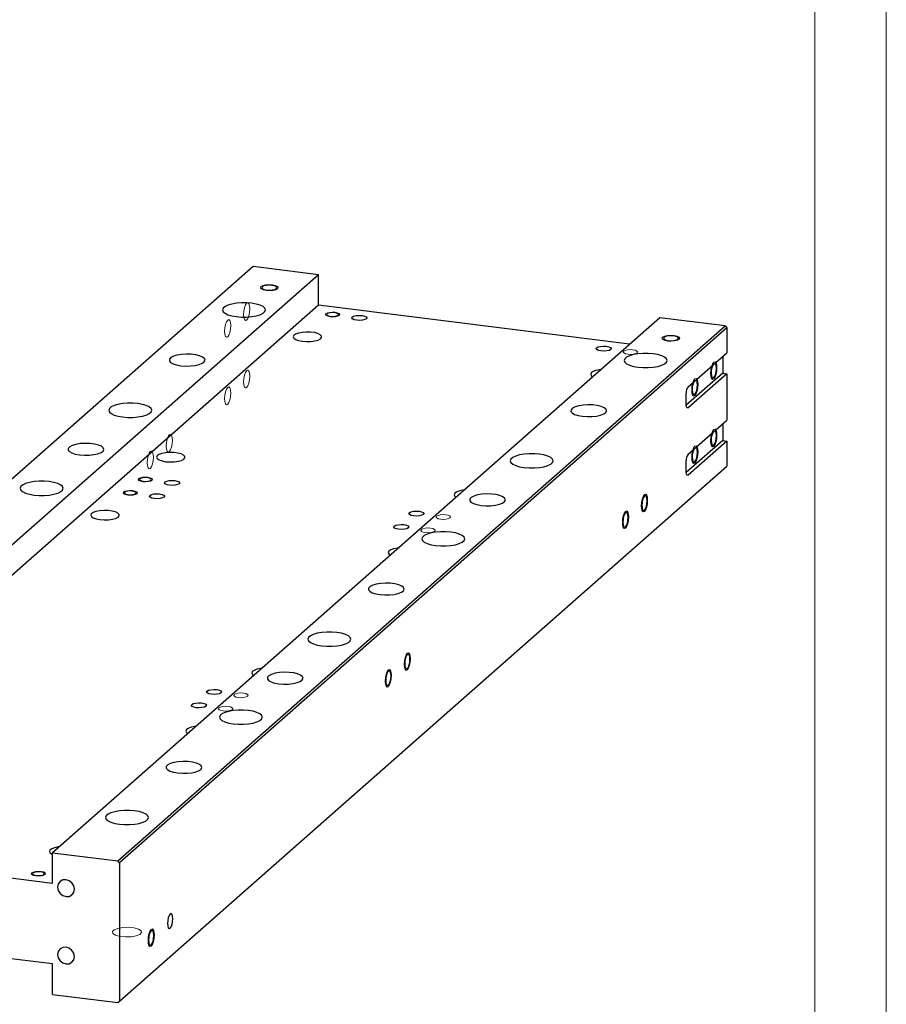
# Model space of a CAD drawing. Header units: millimetres. Extents: x 0 to 297, y 0 to 210.
# Tile 8 of 9: x 236 to 297, y 53 to 122. Entities that reach past the tile are written whole.
import ezdxf

# ---------------------------------------------------------------- set-up
doc = ezdxf.new("R2010")
doc.units = ezdxf.units.MM

msp = doc.modelspace()

# ---------------------------------------------------------------- linework, layer by layer
at = {"color": 7, "linetype": 'Continuous', "lineweight": 18}
for p, q in [((297, 210), (297, 0)), ((292, 205), (292, 5))]:
    msp.add_line(p, q, dxfattribs=at)
at = {"color": 7, "linetype": 'Continuous', "lineweight": 25}
for p, q in [((252.757, 104.297), (210.331, 66.881)), ((257.317, 103.723), (252.757, 104.297)), ((257.317, 103.723), (214.891, 66.306)), ((257.317, 101.601), (257.317, 103.723)), ((257.317, 101.601), (214.891, 64.185)), ((279.066, 98.861), (257.317, 101.601)), ((281.17, 100.718), (238.744, 63.301)), ((285.73, 100.143), (281.17, 100.718)), ((243.304, 62.726), (285.73, 100.143)), ((285.847, 100.01), (243.421, 62.594)), ((285.73, 100.143), (285.847, 100.01)), ((285.847, 100.01), (285.847, 98.266)), ((283.152, 95.889), (285.847, 98.266)), ((285.567, 98.019), (285.567, 96.84)), ((285.567, 96.84), (283.022, 94.596)), ((285.847, 96.805), (283.152, 94.427)), ((285.567, 96.84), (285.847, 96.805)), ((285.847, 96.805), (285.847, 93.552)), ((283.019, 94.664), (283.019, 95.418)), ((283.152, 91.175), (285.847, 93.552)), ((285.567, 93.305), (285.567, 92.126)), ((285.567, 92.126), (283.022, 89.882)), ((285.847, 92.091), (283.152, 89.713)), ((285.567, 92.126), (285.847, 92.091)), ((285.847, 92.091), (285.847, 90.347)), ((243.421, 52.93), (285.847, 90.347)), ((283.019, 89.95), (283.019, 90.704)), ((214.891, 64.185), (238.744, 61.18)), ((238.744, 61.18), (238.744, 63.301)), ((238.744, 63.301), (243.304, 62.726)), ((243.421, 62.594), (243.304, 62.726)), ((243.421, 62.594), (243.421, 52.93)), ((238.744, 55.523), (214.891, 58.528)), ((238.744, 53.401), (238.744, 55.523)), ((238.744, 53.401), (243.304, 52.827)), ((243.304, 52.827), (243.421, 52.93))]:
    msp.add_line(p, q, dxfattribs=at)
at = {"color": 1, "linetype": 'Continuous', "lineweight": 25}
for p, q in [((283.064, 94.438), (283.152, 94.427)), ((283.064, 89.724), (283.152, 89.713))]:
    msp.add_line(p, q, dxfattribs=at)
at = {"color": 7, "linetype": 'Continuous', "lineweight": 18, "flags": 128}
for points in [[(253.666, 102.624), (253.459, 102.667), (253.317, 102.733), (253.262, 102.812), (253.302, 102.892), (253.431, 102.961), (253.63, 103.009), (253.867, 103.027), (254.108, 103.014), (254.315, 102.971), (254.456, 102.904), (254.511, 102.825), (254.471, 102.745), (254.342, 102.676), (254.144, 102.629), (253.906, 102.61), (253.666, 102.624)], [(252.081, 100.943), (252.098, 100.733), (252.146, 100.584), (252.217, 100.519), (252.302, 100.549), (252.387, 100.668), (252.458, 100.859), (252.506, 101.093), (252.523, 101.333), (252.506, 101.544), (252.458, 101.693), (252.387, 101.757), (252.302, 101.728), (252.217, 101.608), (252.146, 101.417), (252.098, 101.184), (252.081, 100.943)], [(250.755, 99.774), (250.772, 99.563), (250.82, 99.415), (250.892, 99.35), (250.976, 99.38), (251.061, 99.499), (251.132, 99.69), (251.18, 99.924), (251.197, 100.164), (251.18, 100.375), (251.132, 100.523), (251.061, 100.588), (250.976, 100.558), (250.892, 100.439), (250.82, 100.248), (250.772, 100.014), (250.755, 99.774)], [(258.13, 100.786), (257.965, 100.821), (257.851, 100.874), (257.807, 100.937), (257.839, 101.001), (257.942, 101.056), (258.101, 101.094), (258.291, 101.109), (258.484, 101.098), (258.649, 101.064), (258.763, 101.011), (258.807, 100.947), (258.775, 100.883), (258.671, 100.828), (258.513, 100.79), (258.323, 100.776), (258.13, 100.786)], [(281.728, 99.088), (281.521, 99.131), (281.38, 99.197), (281.324, 99.277), (281.365, 99.357), (281.494, 99.426), (281.692, 99.473), (281.93, 99.491), (282.17, 99.478), (282.377, 99.435), (282.519, 99.369), (282.574, 99.29), (282.534, 99.209), (282.405, 99.141), (282.206, 99.093), (281.969, 99.075), (281.728, 99.088)], [(278.943, 98.164), (278.778, 98.199), (278.664, 98.251), (278.62, 98.315), (278.652, 98.379), (278.755, 98.434), (278.914, 98.472), (279.104, 98.487), (279.297, 98.476), (279.462, 98.442), (279.576, 98.389), (279.62, 98.325), (279.588, 98.261), (279.484, 98.206), (279.326, 98.168), (279.136, 98.153), (278.943, 98.164)], [(285.169, 97.22), (285.152, 96.98), (285.104, 96.746), (285.033, 96.555), (284.948, 96.436), (284.863, 96.406), (284.792, 96.471), (284.744, 96.62), (284.727, 96.83), (284.744, 97.071), (284.792, 97.304), (284.863, 97.495), (284.948, 97.615), (285.033, 97.644), (285.104, 97.58), (285.152, 97.431), (285.169, 97.22)], [(252.081, 96.229), (252.098, 96.019), (252.146, 95.87), (252.217, 95.805), (252.302, 95.835), (252.387, 95.954), (252.458, 96.145), (252.506, 96.379), (252.523, 96.619), (252.506, 96.83), (252.458, 96.979), (252.387, 97.043), (252.302, 97.013), (252.217, 96.894), (252.146, 96.703), (252.098, 96.47), (252.081, 96.229)], [(283.843, 96.051), (283.826, 95.811), (283.778, 95.577), (283.707, 95.386), (283.622, 95.267), (283.538, 95.237), (283.466, 95.302), (283.418, 95.45), (283.401, 95.661), (283.418, 95.901), (283.466, 96.135), (283.538, 96.326), (283.622, 96.445), (283.707, 96.475), (283.778, 96.41), (283.826, 96.262), (283.843, 96.051)], [(250.755, 95.06), (250.772, 94.849), (250.82, 94.701), (250.892, 94.636), (250.976, 94.666), (251.061, 94.785), (251.132, 94.976), (251.18, 95.21), (251.197, 95.45), (251.18, 95.661), (251.132, 95.809), (251.061, 95.874), (250.976, 95.844), (250.892, 95.725), (250.82, 95.534), (250.772, 95.3), (250.755, 95.06)], [(246.674, 91.744), (246.691, 91.533), (246.739, 91.384), (246.81, 91.319), (246.895, 91.349), (246.979, 91.469), (247.051, 91.66), (247.099, 91.893), (247.116, 92.133), (247.099, 92.344), (247.051, 92.493), (246.979, 92.557), (246.895, 92.528), (246.81, 92.408), (246.739, 92.217), (246.691, 91.984), (246.674, 91.744)], [(285.169, 92.506), (285.152, 92.266), (285.104, 92.032), (285.033, 91.841), (284.948, 91.722), (284.863, 91.692), (284.792, 91.757), (284.744, 91.906), (284.727, 92.116), (284.744, 92.357), (284.792, 92.59), (284.863, 92.781), (284.948, 92.9), (285.033, 92.93), (285.104, 92.866), (285.152, 92.717), (285.169, 92.506)], [(283.843, 91.337), (283.826, 91.097), (283.778, 90.863), (283.707, 90.672), (283.622, 90.553), (283.538, 90.523), (283.466, 90.588), (283.418, 90.736), (283.401, 90.947), (283.418, 91.187), (283.466, 91.421), (283.538, 91.612), (283.622, 91.731), (283.707, 91.761), (283.778, 91.696), (283.826, 91.548), (283.843, 91.337)], [(245.348, 90.574), (245.365, 90.364), (245.413, 90.215), (245.485, 90.15), (245.569, 90.18), (245.654, 90.299), (245.725, 90.49), (245.773, 90.724), (245.79, 90.964), (245.773, 91.175), (245.725, 91.324), (245.654, 91.388), (245.569, 91.358), (245.485, 91.239), (245.413, 91.048), (245.365, 90.815), (245.348, 90.574)], [(245.049, 89.25), (244.883, 89.284), (244.77, 89.337), (244.726, 89.4), (244.758, 89.464), (244.861, 89.52), (245.02, 89.557), (245.21, 89.572), (245.402, 89.561), (245.568, 89.527), (245.681, 89.474), (245.725, 89.411), (245.693, 89.347), (245.59, 89.291), (245.431, 89.254), (245.241, 89.239), (245.049, 89.25)], [(243.988, 88.314), (243.823, 88.349), (243.709, 88.401), (243.665, 88.465), (243.697, 88.529), (243.8, 88.584), (243.959, 88.622), (244.149, 88.637), (244.342, 88.626), (244.507, 88.592), (244.621, 88.539), (244.665, 88.475), (244.633, 88.411), (244.529, 88.356), (244.371, 88.318), (244.18, 88.303), (243.988, 88.314)], [(280.323, 87.95), (280.306, 87.709), (280.258, 87.476), (280.187, 87.285), (280.102, 87.165), (280.018, 87.136), (279.946, 87.2), (279.898, 87.349), (279.881, 87.56), (279.898, 87.8), (279.946, 88.034), (280.018, 88.225), (280.102, 88.344), (280.187, 88.374), (280.258, 88.309), (280.306, 88.16), (280.323, 87.95)], [(265.862, 86.627), (265.696, 86.662), (265.583, 86.715), (265.539, 86.778), (265.571, 86.842), (265.674, 86.897), (265.833, 86.935), (266.023, 86.95), (266.215, 86.939), (266.381, 86.905), (266.494, 86.852), (266.538, 86.788), (266.506, 86.724), (266.403, 86.669), (266.244, 86.631), (266.054, 86.617), (265.862, 86.627)], [(278.997, 86.78), (278.98, 86.54), (278.933, 86.307), (278.861, 86.116), (278.776, 85.996), (278.692, 85.966), (278.62, 86.031), (278.572, 86.18), (278.555, 86.391), (278.572, 86.631), (278.62, 86.864), (278.692, 87.055), (278.776, 87.175), (278.861, 87.204), (278.933, 87.14), (278.98, 86.991), (278.997, 86.78)], [(264.801, 85.692), (264.635, 85.726), (264.522, 85.779), (264.478, 85.843), (264.51, 85.907), (264.613, 85.962), (264.772, 86), (264.962, 86.014), (265.155, 86.004), (265.32, 85.969), (265.433, 85.916), (265.478, 85.853), (265.445, 85.789), (265.342, 85.734), (265.183, 85.696), (264.993, 85.681), (264.801, 85.692)], [(263.75, 76.869), (263.733, 76.629), (263.686, 76.396), (263.614, 76.205), (263.529, 76.085), (263.445, 76.055), (263.373, 76.12), (263.325, 76.269), (263.308, 76.48), (263.325, 76.72), (263.373, 76.953), (263.445, 77.144), (263.529, 77.264), (263.614, 77.293), (263.686, 77.229), (263.733, 77.08), (263.75, 76.869)], [(262.424, 75.7), (262.408, 75.46), (262.36, 75.226), (262.288, 75.035), (262.203, 74.916), (262.119, 74.886), (262.047, 74.951), (261.999, 75.1), (261.983, 75.31), (261.999, 75.551), (262.047, 75.784), (262.119, 75.975), (262.203, 76.094), (262.288, 76.124), (262.36, 76.06), (262.408, 75.911), (262.424, 75.7)], [(251.72, 74.155), (251.554, 74.19), (251.441, 74.243), (251.397, 74.306), (251.429, 74.37), (251.532, 74.425), (251.691, 74.463), (251.881, 74.478), (252.073, 74.467), (252.239, 74.433), (252.352, 74.38), (252.396, 74.316), (252.364, 74.252), (252.261, 74.197), (252.102, 74.159), (251.912, 74.144), (251.72, 74.155)], [(250.659, 73.22), (250.493, 73.254), (250.38, 73.307), (250.336, 73.37), (250.368, 73.435), (250.471, 73.49), (250.63, 73.528), (250.82, 73.542), (251.012, 73.532), (251.178, 73.497), (251.291, 73.444), (251.335, 73.381), (251.303, 73.317), (251.2, 73.262), (251.041, 73.224), (250.851, 73.209), (250.659, 73.22)], [(237.577, 61.683), (237.412, 61.717), (237.298, 61.77), (237.254, 61.834), (237.286, 61.898), (237.39, 61.953), (237.548, 61.991), (237.739, 62.005), (237.931, 61.995), (238.096, 61.96), (238.21, 61.907), (238.254, 61.844), (238.222, 61.78), (238.119, 61.725), (237.96, 61.687), (237.77, 61.672), (237.577, 61.683)], [(244.926, 57.846), (244.741, 57.964), (244.434, 58.05), (244.052, 58.09), (243.654, 58.078), (243.299, 58.016), (243.043, 57.914), (242.923, 57.787), (242.959, 57.654), (243.144, 57.536), (243.45, 57.45), (243.832, 57.411), (244.23, 57.422), (244.585, 57.484), (244.842, 57.586), (244.961, 57.714), (244.926, 57.846)], [(245.852, 57.549), (245.835, 57.308), (245.787, 57.075), (245.715, 56.884), (245.631, 56.764), (245.546, 56.735), (245.474, 56.799), (245.427, 56.948), (245.41, 57.159), (245.427, 57.399), (245.474, 57.633), (245.546, 57.824), (245.631, 57.943), (245.715, 57.973), (245.787, 57.908), (245.835, 57.759), (245.852, 57.549)]]:
    msp.add_lwpolyline(points, dxfattribs=at)
at = {"color": 7, "linetype": 'Continuous', "lineweight": 25, "flags": 128}
for points in [[(253.701, 102.655), (253.903, 102.644), (254.103, 102.659), (254.269, 102.699), (254.378, 102.757), (254.411, 102.824), (254.365, 102.891), (254.246, 102.946), (254.072, 102.982), (253.87, 102.994), (253.671, 102.978), (253.504, 102.938), (253.396, 102.881), (253.362, 102.813), (253.408, 102.747), (253.527, 102.691), (253.701, 102.655)], [(252.649, 101.727), (252.298, 101.756), (251.936, 101.756), (251.585, 101.727), (251.265, 101.671), (250.995, 101.591), (250.79, 101.492), (250.662, 101.379), (250.619, 101.259), (250.663, 101.139), (250.792, 101.027), (250.997, 100.928), (251.268, 100.848), (251.589, 100.792), (251.94, 100.763), (252.301, 100.763), (252.652, 100.792), (252.972, 100.848), (253.243, 100.929), (253.448, 101.028), (253.576, 101.141), (253.619, 101.26), (253.575, 101.38), (253.446, 101.493), (253.241, 101.592), (252.97, 101.671), (252.649, 101.727)], [(258.161, 100.814), (258.32, 100.805), (258.477, 100.817), (258.608, 100.848), (258.693, 100.894), (258.719, 100.947), (258.683, 100.999), (258.589, 101.042), (258.453, 101.071), (258.294, 101.08), (258.137, 101.068), (258.006, 101.036), (257.921, 100.991), (257.895, 100.938), (257.931, 100.886), (258.025, 100.842), (258.161, 100.814)], [(260.669, 100.645), (260.56, 100.587), (260.394, 100.547), (260.194, 100.532), (259.992, 100.543), (259.818, 100.579), (259.699, 100.635), (259.653, 100.701), (259.687, 100.768), (259.795, 100.826), (259.962, 100.866), (260.161, 100.881), (260.363, 100.87), (260.537, 100.834), (260.656, 100.779), (260.703, 100.712), (260.669, 100.645)], [(256.195, 99.07), (256.486, 99.049), (256.783, 99.058), (257.059, 99.095), (257.29, 99.158), (257.455, 99.241), (257.539, 99.337), (257.535, 99.436), (257.444, 99.53), (257.273, 99.612), (257.038, 99.673), (256.759, 99.708), (256.461, 99.714), (256.171, 99.691), (255.915, 99.64), (255.715, 99.566), (255.589, 99.476), (255.549, 99.378), (255.597, 99.28), (255.729, 99.191), (255.935, 99.119), (256.195, 99.07)], [(281.764, 99.119), (281.966, 99.108), (282.165, 99.124), (282.332, 99.163), (282.44, 99.221), (282.474, 99.289), (282.428, 99.355), (282.309, 99.411), (282.135, 99.447), (281.933, 99.458), (281.733, 99.443), (281.566, 99.403), (281.458, 99.345), (281.424, 99.278), (281.471, 99.211), (281.59, 99.156), (281.764, 99.119)], [(277.74, 98.494), (277.632, 98.436), (277.465, 98.396), (277.266, 98.381), (277.063, 98.392), (276.89, 98.428), (276.771, 98.484), (276.724, 98.55), (276.758, 98.618), (276.866, 98.676), (277.033, 98.715), (277.233, 98.731), (277.435, 98.719), (277.609, 98.683), (277.728, 98.628), (277.774, 98.561), (277.74, 98.494)], [(247.7, 97.362), (248.031, 97.337), (248.371, 97.342), (248.694, 97.378), (248.976, 97.442), (249.196, 97.528), (249.338, 97.631), (249.391, 97.744), (249.352, 97.856), (249.222, 97.961), (249.013, 98.051), (248.739, 98.118), (248.42, 98.158), (248.081, 98.168), (247.746, 98.147), (247.441, 98.097), (247.188, 98.021), (247.005, 97.925), (246.907, 97.817), (246.9, 97.703), (246.985, 97.593), (247.156, 97.495), (247.4, 97.416), (247.7, 97.362)], [(279.651, 97.256), (280.002, 97.228), (280.364, 97.228), (280.715, 97.257), (281.035, 97.313), (281.305, 97.393), (281.51, 97.492), (281.638, 97.605), (281.681, 97.725), (281.637, 97.844), (281.509, 97.957), (281.303, 98.056), (281.032, 98.136), (280.712, 98.192), (280.361, 98.221), (279.999, 98.22), (279.648, 98.191), (279.328, 98.135), (279.057, 98.055), (278.852, 97.956), (278.725, 97.843), (278.681, 97.724), (278.725, 97.604), (278.854, 97.491), (279.06, 97.392), (279.331, 97.312), (279.651, 97.256)], [(284.762, 96.862), (284.777, 96.685), (284.817, 96.56), (284.877, 96.505), (284.948, 96.53), (285.019, 96.631), (285.079, 96.791), (285.12, 96.987), (285.134, 97.189), (285.12, 97.366), (285.079, 97.491), (285.027, 97.543)], [(277.046, 97.081), (276.966, 97.071), (276.709, 97.02), (276.51, 96.946), (276.384, 96.856), (276.343, 96.758), (276.391, 96.66), (276.489, 96.589)], [(283.437, 95.692), (283.451, 95.515), (283.491, 95.39), (283.551, 95.336), (283.622, 95.361), (283.693, 95.461), (283.753, 95.622), (283.794, 95.818), (283.808, 96.02), (283.794, 96.197), (283.753, 96.322), (283.701, 96.374)], [(243.634, 93.776), (243.985, 93.748), (244.346, 93.748), (244.697, 93.777), (245.017, 93.833), (245.288, 93.913), (245.493, 94.012), (245.621, 94.125), (245.664, 94.245), (245.62, 94.364), (245.491, 94.477), (245.286, 94.576), (245.015, 94.656), (244.694, 94.712), (244.343, 94.74), (243.982, 94.74), (243.631, 94.711), (243.311, 94.655), (243.04, 94.575), (242.835, 94.476), (242.707, 94.363), (242.664, 94.243), (242.708, 94.124), (242.837, 94.011), (243.042, 93.912), (243.313, 93.832), (243.634, 93.776)], [(275.762, 93.827), (276.094, 93.801), (276.434, 93.807), (276.757, 93.843), (277.039, 93.906), (277.259, 93.993), (277.401, 94.096), (277.454, 94.208), (277.414, 94.321), (277.285, 94.426), (277.075, 94.515), (276.801, 94.582), (276.483, 94.622), (276.143, 94.632), (275.809, 94.612), (275.504, 94.561), (275.25, 94.486), (275.068, 94.39), (274.969, 94.281), (274.962, 94.168), (275.048, 94.058), (275.219, 93.96), (275.463, 93.881), (275.762, 93.827)], [(283.152, 94.427), (283.126, 94.411), (283.101, 94.41), (283.078, 94.422), (283.058, 94.448), (283.041, 94.487), (283.029, 94.538), (283.021, 94.597), (283.019, 94.664)], [(284.762, 92.148), (284.777, 91.971), (284.817, 91.845), (284.877, 91.791), (284.948, 91.816), (285.019, 91.917), (285.079, 92.077), (285.12, 92.273), (285.134, 92.475), (285.12, 92.652), (285.079, 92.777), (285.027, 92.829)], [(240.628, 91.126), (240.96, 91.101), (241.3, 91.106), (241.623, 91.142), (241.905, 91.206), (242.125, 91.292), (242.267, 91.395), (242.32, 91.507), (242.281, 91.62), (242.151, 91.725), (241.942, 91.815), (241.667, 91.882), (241.349, 91.922), (241.01, 91.932), (240.675, 91.911), (240.37, 91.861), (240.117, 91.785), (239.934, 91.689), (239.836, 91.581), (239.829, 91.467), (239.914, 91.357), (240.085, 91.259), (240.329, 91.18), (240.628, 91.126)], [(283.437, 90.978), (283.451, 90.801), (283.491, 90.676), (283.551, 90.622), (283.622, 90.647), (283.693, 90.747), (283.753, 90.908), (283.794, 91.104), (283.808, 91.306), (283.794, 91.483), (283.753, 91.608), (283.701, 91.66)], [(246.649, 90.651), (246.94, 90.631), (247.237, 90.639), (247.513, 90.677), (247.744, 90.74), (247.909, 90.822), (247.993, 90.918), (247.989, 91.017), (247.898, 91.112), (247.727, 91.193), (247.492, 91.254), (247.213, 91.289), (246.915, 91.295), (246.626, 91.272), (246.369, 91.221), (246.169, 91.148), (246.043, 91.058), (246.003, 90.959), (246.051, 90.861), (246.184, 90.772), (246.389, 90.7), (246.649, 90.651)], [(272.757, 91.176), (272.406, 91.205), (272.044, 91.205), (271.693, 91.176), (271.373, 91.12), (271.103, 91.04), (270.897, 90.94), (270.77, 90.828), (270.726, 90.708), (270.77, 90.588), (270.899, 90.476), (271.105, 90.377), (271.376, 90.297), (271.696, 90.241), (272.047, 90.212), (272.409, 90.212), (272.76, 90.241), (273.08, 90.297), (273.35, 90.377), (273.555, 90.477), (273.683, 90.589), (273.726, 90.709), (273.682, 90.829), (273.554, 90.941), (273.348, 91.04), (273.077, 91.12), (272.757, 91.176)], [(245.08, 89.277), (245.238, 89.268), (245.395, 89.28), (245.526, 89.311), (245.611, 89.357), (245.638, 89.41), (245.601, 89.462), (245.508, 89.506), (245.371, 89.534), (245.213, 89.543), (245.056, 89.531), (244.925, 89.5), (244.84, 89.454), (244.813, 89.401), (244.85, 89.349), (244.943, 89.305), (245.08, 89.277)], [(283.152, 89.713), (283.126, 89.697), (283.101, 89.696), (283.078, 89.708), (283.058, 89.734), (283.041, 89.773), (283.029, 89.824), (283.021, 89.883), (283.019, 89.95)], [(238.507, 89.255), (238.156, 89.284), (237.794, 89.284), (237.443, 89.255), (237.123, 89.199), (236.853, 89.119), (236.648, 89.019), (236.52, 88.907), (236.477, 88.787), (236.521, 88.667), (236.649, 88.555), (236.855, 88.455), (237.126, 88.376), (237.446, 88.32), (237.798, 88.291), (238.159, 88.291), (238.51, 88.32), (238.83, 88.376), (239.101, 88.456), (239.306, 88.556), (239.434, 88.668), (239.477, 88.788), (239.433, 88.908), (239.304, 89.02), (239.098, 89.119), (238.828, 89.199), (238.507, 89.255)], [(247.587, 89.108), (247.479, 89.05), (247.312, 89.01), (247.113, 88.995), (246.911, 89.006), (246.737, 89.042), (246.618, 89.098), (246.572, 89.164), (246.605, 89.232), (246.714, 89.29), (246.88, 89.329), (247.08, 89.345), (247.282, 89.333), (247.456, 89.297), (247.575, 89.242), (247.621, 89.175), (247.587, 89.108)], [(244.019, 88.341), (244.178, 88.333), (244.335, 88.345), (244.465, 88.376), (244.551, 88.421), (244.577, 88.474), (244.541, 88.527), (244.447, 88.57), (244.311, 88.599), (244.152, 88.607), (243.995, 88.595), (243.864, 88.564), (243.779, 88.519), (243.753, 88.466), (243.789, 88.413), (243.882, 88.37), (244.019, 88.341)], [(246.527, 88.172), (246.418, 88.115), (246.252, 88.075), (246.052, 88.059), (245.85, 88.071), (245.676, 88.107), (245.557, 88.162), (245.511, 88.229), (245.545, 88.296), (245.653, 88.354), (245.82, 88.394), (246.019, 88.409), (246.221, 88.398), (246.395, 88.362), (246.514, 88.306), (246.56, 88.24), (246.527, 88.172)], [(267.5, 88.662), (267.42, 88.652), (267.164, 88.601), (266.964, 88.528), (266.838, 88.438), (266.797, 88.339), (266.845, 88.241), (266.943, 88.17)], [(268.691, 87.59), (269.023, 87.565), (269.363, 87.571), (269.686, 87.607), (269.968, 87.67), (270.188, 87.757), (270.33, 87.86), (270.383, 87.972), (270.343, 88.085), (270.214, 88.19), (270.004, 88.279), (269.73, 88.346), (269.411, 88.386), (269.072, 88.396), (268.738, 88.376), (268.432, 88.325), (268.179, 88.25), (267.996, 88.154), (267.898, 88.045), (267.891, 87.932), (267.977, 87.822), (268.148, 87.724), (268.392, 87.645), (268.691, 87.59)], [(280.288, 87.918), (280.274, 88.095), (280.233, 88.22), (280.173, 88.275), (280.102, 88.25), (280.031, 88.149), (279.971, 87.989), (279.931, 87.793), (279.917, 87.591), (279.931, 87.414), (279.971, 87.289), (280.031, 87.235), (280.102, 87.26), (280.173, 87.36), (280.233, 87.52), (280.274, 87.717), (280.288, 87.918)], [(242.053, 86.598), (242.344, 86.577), (242.641, 86.586), (242.917, 86.623), (243.148, 86.686), (243.313, 86.769), (243.397, 86.864), (243.393, 86.964), (243.302, 87.058), (243.131, 87.14), (242.895, 87.201), (242.617, 87.236), (242.319, 87.242), (242.029, 87.219), (241.773, 87.168), (241.573, 87.094), (241.447, 87.004), (241.406, 86.906), (241.455, 86.808), (241.587, 86.719), (241.793, 86.647), (242.053, 86.598)], [(264.659, 86.957), (264.55, 86.899), (264.384, 86.859), (264.184, 86.844), (263.982, 86.855), (263.808, 86.891), (263.689, 86.947), (263.643, 87.013), (263.677, 87.081), (263.785, 87.139), (263.952, 87.178), (264.151, 87.194), (264.353, 87.183), (264.527, 87.147), (264.646, 87.091), (264.692, 87.024), (264.659, 86.957)], [(278.962, 86.749), (278.948, 86.926), (278.908, 87.051), (278.847, 87.105), (278.776, 87.08), (278.705, 86.98), (278.645, 86.82), (278.605, 86.624), (278.591, 86.422), (278.605, 86.245), (278.645, 86.12), (278.705, 86.066), (278.776, 86.09), (278.847, 86.191), (278.908, 86.351), (278.948, 86.547), (278.962, 86.749)], [(263.598, 86.022), (263.49, 85.964), (263.323, 85.924), (263.123, 85.909), (262.921, 85.92), (262.748, 85.956), (262.628, 86.012), (262.582, 86.078), (262.616, 86.145), (262.724, 86.203), (262.891, 86.243), (263.091, 86.258), (263.293, 86.247), (263.466, 86.211), (263.585, 86.156), (263.632, 86.089), (263.598, 86.022)], [(265.509, 84.784), (265.86, 84.755), (266.222, 84.756), (266.573, 84.785), (266.893, 84.841), (267.163, 84.921), (267.368, 85.02), (267.496, 85.133), (267.539, 85.252), (267.495, 85.372), (267.367, 85.485), (267.161, 85.584), (266.89, 85.664), (266.57, 85.72), (266.218, 85.748), (265.857, 85.748), (265.506, 85.719), (265.186, 85.663), (264.915, 85.583), (264.71, 85.484), (264.582, 85.371), (264.539, 85.251), (264.583, 85.132), (264.712, 85.019), (264.918, 84.92), (265.189, 84.84), (265.509, 84.784)], [(262.904, 84.608), (262.824, 84.599), (262.567, 84.548), (262.367, 84.474), (262.241, 84.384), (262.201, 84.286), (262.249, 84.188), (262.347, 84.117)], [(261.62, 81.354), (261.952, 81.329), (262.292, 81.335), (262.615, 81.37), (262.897, 81.434), (263.117, 81.521), (263.258, 81.624), (263.312, 81.736), (263.272, 81.849), (263.143, 81.953), (262.933, 82.043), (262.659, 82.11), (262.34, 82.15), (262.001, 82.16), (261.667, 82.139), (261.361, 82.089), (261.108, 82.013), (260.925, 81.918), (260.827, 81.809), (260.82, 81.696), (260.906, 81.586), (261.077, 81.488), (261.321, 81.409), (261.62, 81.354)], [(258.615, 78.704), (258.263, 78.733), (257.902, 78.733), (257.551, 78.704), (257.231, 78.647), (256.96, 78.567), (256.755, 78.468), (256.627, 78.355), (256.584, 78.236), (256.628, 78.116), (256.757, 78.003), (256.963, 77.904), (257.234, 77.824), (257.554, 77.769), (257.905, 77.74), (258.267, 77.74), (258.618, 77.769), (258.938, 77.825), (259.208, 77.905), (259.413, 78.004), (259.541, 78.117), (259.584, 78.237), (259.54, 78.357), (259.412, 78.469), (259.206, 78.568), (258.935, 78.648), (258.615, 78.704)], [(263.715, 76.838), (263.701, 77.015), (263.661, 77.14), (263.6, 77.194), (263.529, 77.169), (263.458, 77.069), (263.398, 76.909), (263.358, 76.713), (263.344, 76.511), (263.358, 76.334), (263.398, 76.209), (263.458, 76.154), (263.529, 76.179), (263.6, 76.28), (263.661, 76.44), (263.701, 76.636), (263.715, 76.838)], [(253.358, 76.19), (253.278, 76.18), (253.021, 76.129), (252.821, 76.056), (252.695, 75.966), (252.655, 75.867), (252.703, 75.769), (252.801, 75.698)], [(254.549, 75.118), (254.881, 75.093), (255.221, 75.098), (255.544, 75.134), (255.826, 75.198), (256.046, 75.284), (256.187, 75.388), (256.24, 75.5), (256.201, 75.612), (256.071, 75.717), (255.862, 75.807), (255.588, 75.874), (255.269, 75.914), (254.93, 75.924), (254.596, 75.903), (254.29, 75.853), (254.037, 75.777), (253.854, 75.682), (253.756, 75.573), (253.749, 75.46), (253.835, 75.35), (254.006, 75.252), (254.25, 75.172), (254.549, 75.118)], [(262.389, 75.669), (262.375, 75.846), (262.335, 75.971), (262.275, 76.025), (262.203, 76), (262.132, 75.9), (262.072, 75.739), (262.032, 75.543), (262.018, 75.341), (262.032, 75.164), (262.072, 75.039), (262.132, 74.985), (262.203, 75.01), (262.275, 75.11), (262.335, 75.271), (262.375, 75.467), (262.389, 75.669)], [(250.517, 74.485), (250.408, 74.427), (250.241, 74.387), (250.042, 74.372), (249.84, 74.383), (249.666, 74.419), (249.547, 74.475), (249.501, 74.541), (249.534, 74.609), (249.643, 74.667), (249.809, 74.706), (250.009, 74.722), (250.211, 74.71), (250.385, 74.674), (250.504, 74.619), (250.55, 74.552), (250.517, 74.485)], [(249.456, 73.549), (249.347, 73.492), (249.181, 73.452), (248.981, 73.436), (248.779, 73.448), (248.605, 73.484), (248.486, 73.539), (248.44, 73.606), (248.474, 73.673), (248.582, 73.731), (248.749, 73.771), (248.948, 73.786), (249.15, 73.775), (249.324, 73.739), (249.443, 73.683), (249.49, 73.617), (249.456, 73.549)], [(251.367, 72.312), (251.718, 72.283), (252.08, 72.283), (252.431, 72.312), (252.751, 72.369), (253.021, 72.449), (253.226, 72.548), (253.354, 72.661), (253.397, 72.78), (253.353, 72.9), (253.225, 73.013), (253.019, 73.112), (252.748, 73.192), (252.427, 73.247), (252.076, 73.276), (251.715, 73.276), (251.364, 73.247), (251.044, 73.191), (250.773, 73.111), (250.568, 73.012), (250.44, 72.899), (250.397, 72.779), (250.441, 72.66), (250.57, 72.547), (250.775, 72.448), (251.046, 72.368), (251.367, 72.312)], [(248.762, 72.136), (248.681, 72.127), (248.425, 72.076), (248.225, 72.002), (248.099, 71.912), (248.059, 71.814), (248.107, 71.716), (248.204, 71.644)], [(247.478, 68.882), (247.81, 68.857), (248.15, 68.862), (248.473, 68.898), (248.754, 68.962), (248.975, 69.048), (249.116, 69.152), (249.169, 69.264), (249.13, 69.376), (249, 69.481), (248.791, 69.571), (248.517, 69.638), (248.198, 69.678), (247.859, 69.688), (247.525, 69.667), (247.219, 69.617), (246.966, 69.541), (246.783, 69.445), (246.685, 69.337), (246.678, 69.223), (246.763, 69.114), (246.934, 69.015), (247.179, 68.936), (247.478, 68.882)], [(244.472, 66.232), (244.121, 66.261), (243.76, 66.26), (243.409, 66.231), (243.089, 66.175), (242.818, 66.095), (242.613, 65.996), (242.485, 65.883), (242.442, 65.764), (242.486, 65.644), (242.615, 65.531), (242.821, 65.432), (243.091, 65.352), (243.412, 65.296), (243.763, 65.268), (244.125, 65.268), (244.476, 65.297), (244.796, 65.353), (245.066, 65.433), (245.271, 65.532), (245.399, 65.645), (245.442, 65.765), (245.398, 65.884), (245.27, 65.997), (245.064, 66.096), (244.793, 66.176), (244.472, 66.232)], [(239.216, 63.717), (239.136, 63.708), (238.879, 63.657), (238.679, 63.583), (238.553, 63.493), (238.513, 63.395), (238.561, 63.297), (238.694, 63.208), (238.744, 63.186)], [(237.608, 61.71), (237.767, 61.701), (237.924, 61.714), (238.055, 61.745), (238.14, 61.79), (238.166, 61.843), (238.13, 61.895), (238.037, 61.939), (237.9, 61.968), (237.741, 61.976), (237.584, 61.964), (237.453, 61.933), (237.368, 61.888), (237.342, 61.835), (237.378, 61.782), (237.472, 61.739), (237.608, 61.71)], [(240.264, 60.752), (240.219, 60.984), (240.093, 61.191), (239.903, 61.342), (239.679, 61.415), (239.456, 61.399), (239.266, 61.295), (239.139, 61.12), (239.095, 60.9), (239.139, 60.669), (239.266, 60.462), (239.456, 60.31), (239.679, 60.237), (239.903, 60.254), (240.093, 60.357), (240.219, 60.533), (240.264, 60.752)], [(247.142, 58.687), (247.128, 58.864), (247.088, 58.989), (247.028, 59.043), (246.956, 59.018), (246.885, 58.918), (246.825, 58.757), (246.785, 58.561), (246.771, 58.359), (246.785, 58.182), (246.825, 58.057), (246.885, 58.003), (246.956, 58.028), (247.028, 58.128), (247.088, 58.289), (247.128, 58.485), (247.142, 58.687)], [(245.816, 57.517), (245.802, 57.694), (245.762, 57.819), (245.702, 57.874), (245.631, 57.849), (245.56, 57.748), (245.499, 57.588), (245.459, 57.392), (245.445, 57.19), (245.459, 57.013), (245.499, 56.888), (245.56, 56.834), (245.631, 56.859), (245.702, 56.959), (245.762, 57.119), (245.802, 57.316), (245.816, 57.517)], [(240.264, 56.038), (240.219, 56.27), (240.093, 56.477), (239.903, 56.628), (239.679, 56.701), (239.456, 56.685), (239.266, 56.581), (239.139, 56.406), (239.095, 56.186), (239.139, 55.955), (239.266, 55.747), (239.456, 55.596), (239.679, 55.523), (239.903, 55.539), (240.093, 55.643), (240.219, 55.819), (240.264, 56.038)]]:
    msp.add_lwpolyline(points, dxfattribs=at)
at = {"color": 7, "linetype": 'Continuous', "lineweight": 25}
for centre, radius, start, end in [((286.128, 96.874), 1.365, 157.20824, 180.53888), ((283.756, 95.465), 0.738, 144.93094, 183.59311), ((284.802, 95.705), 1.365, 157.20824, 180.53888), ((286.128, 92.16), 1.365, 157.20824, 180.53888), ((283.756, 90.75), 0.738, 144.93094, 183.59311), ((284.802, 90.991), 1.365, 157.20824, 180.53888)]:
    msp.add_arc(centre, radius, start, end, dxfattribs=at)

doc.saveas('drawing.dxf')
